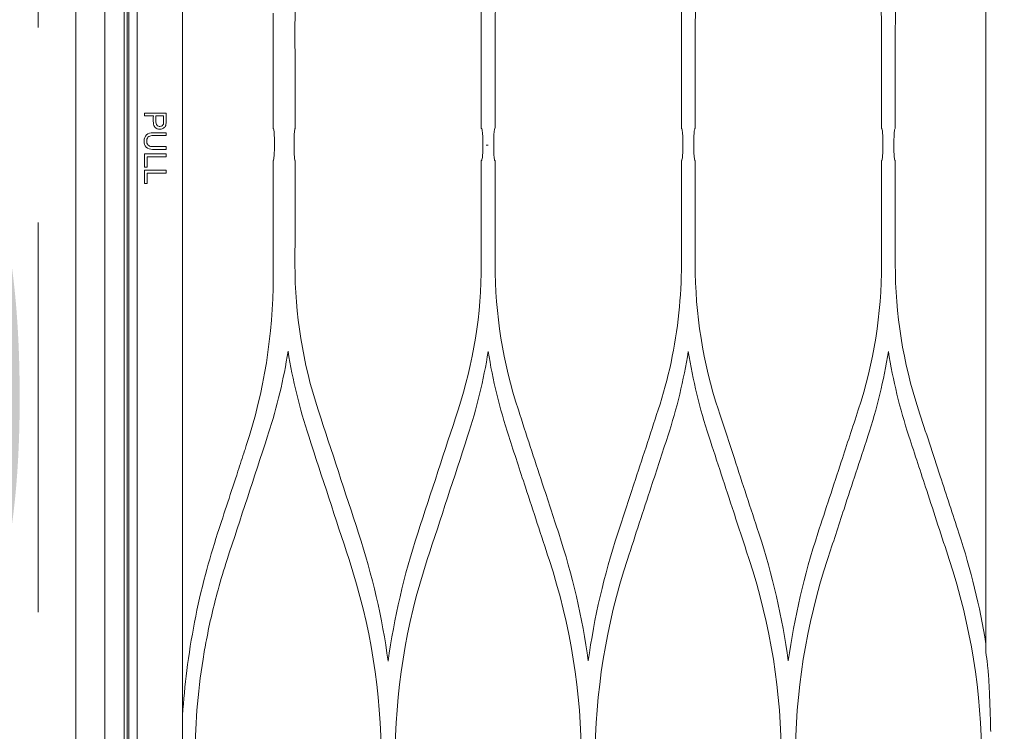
# Model space of a CAD drawing. Header units: inches. Extents: x 0 to 77643, y -44170 to 0.
# Tile 124 of 159: x 72444 to 72463, y -38190 to -38177. Entities that reach past the tile are written whole.
import ezdxf

# ---------------------------------------------------------------- set-up
doc = ezdxf.new("R2010")
doc.units = ezdxf.units.IN
doc.header["$MEASUREMENT"] = 0
doc.linetypes.add('HIDDEN', pattern=[0.375, 0.25, -0.125])
doc.layers.get('0').update_dxf_attribs({"lineweight": 0})
doc.layers.get('Defpoints').update_dxf_attribs({"lineweight": 0})
for name, color, linetype, lineweight in [('p--drzwi', 125, 'Continuous', 0), ('p--klimatyzator', 30, 'Continuous', 15), ('p--opis drzwi', 252, 'Continuous', 0), ('p--podciąg', 61, 'Continuous', 0), ('p--wymiary-1-50', 5, 'Continuous', 0)]:
    doc.layers.add(name, color=color, linetype=linetype, lineweight=lineweight)
doc.styles.add('1-50', font='arial.ttf', dxfattribs={"width": 0.75, "height": 12.5})
doc.styles.add('STYL-1', font='arial.ttf', dxfattribs={"width": 0.75})
doc.dimstyles.new('1-50', dxfattribs={"dimtxt": 12.5, "dimasz": 5, "dimexe": 5, "dimexo": 5, "dimgap": 0.09, "dimtad": 0, "dimdsep": 46, "dimtxsty": '1-50', "dimblk": 'OBLIQUE', "dimcen": 0.09, "dimadec": 0, "dimazin": 0, "dimtfac": 1, "dimtdec": 4, "dimtix": 1, "dimtofl": 0, "dimtmove": 2, "dimatfit": 3, "dimldrblk": 'OBLIQUE', "dimfxl": 5, "dimfxlon": 1, "dimtvp": 0.8, "dimtolj": 1, "dimtzin": 0, "dimarcsym": 0})

# ---------------------------------------------------------------- blocks, each defined once
blk = doc.blocks.new('drzwi-90-100')
blk.add_arc((10.8, 3.225), 84.153, 359.52334, 90.47666)
blk = doc.blocks.new('_OBLIQUE')
at = {"color": 0, "linetype": 'ByBlock', "lineweight": -2}
for p, q in [((-0.5, -0.5), (0.5, 0.5)), ((0, 0), (0, 0))]:
    blk.add_line(p, q, dxfattribs=at)
blk = doc.blocks.new('*D1900')
at = {"layer": 'Defpoints', "color": 0}
for p in [(72444.621, -38105.971), (72914.83, -38105.971), (72909.83, -38367.321)]:
    blk.add_point(p, dxfattribs=at)
at = {"layer": 'p--wymiary-1-50', "color": 0, "linetype": 'Continuous', "lineweight": -2}
for p, q in [((72909.83, -38105.971), (72919.83, -38105.971)), ((72914.83, -38367.321), (72914.83, -38105.971)), ((72914.83, -38367.321), (72919.83, -38367.321))]:
    blk.add_line(p, q, dxfattribs=at)
at = {"layer": 'p--wymiary-1-50', "color": 0, "lineweight": -2, "xscale": 5, "yscale": 5, "zscale": 5}
for p, rotation in [((72914.83, -38105.971), 90), ((72914.83, -38367.321), 270)]:
    blk.add_blockref('_OBLIQUE', p, dxfattribs=dict(at, rotation=rotation))
at = {"layer": 'p--wymiary-1-50', "color": 0, "linetype": 'Continuous', "ltscale": 12, "insert": (72904.62, -38236.646), "char_height": 12.5, "attachment_point": 5, "rotation": 90, "style": '1-50'}
blk.add_mtext('\\A1;261.35', dxfattribs=at)
blk = doc.blocks.new('A$C66B7A3C4')
at = {"layer": 'p--klimatyzator', "lineweight": 15}
for p, q in [((0.557, 85.44), (0.557, 43.5)), ((0.932, 43.5), (0.932, 85.44)), ((0.987, 1.56), (0.987, 85.44)), ((1.019, 84.083), (1.019, 2.917)), ((1.18, 3.822), (1.18, 83.178)), ((2.055, 83.178), (2.055, 57.846)), ((17.501, 57.787), (17.501, 67.396)), ((3.796, 60.187), (3.796, 57.973)), ((7.799, 59.933), (7.799, 57.973)), ((8.064, 57.973), (8.064, 59.933)), ((11.647, 59.933), (11.647, 57.973)), ((11.912, 57.973), (11.912, 59.933)), ((15.495, 59.933), (15.495, 57.973)), ((15.76, 57.973), (15.76, 59.933)), ((1.323, 58.21), (1.323, 58.264)), ((1.739, 57.885), (1.739, 57.832)), ((2.055, 57.557), (2.055, 57.765)), ((3.819, 57.765), (3.819, 57.557)), ((7.827, 57.557), (7.827, 57.765)), ((8.038, 57.765), (8.038, 57.557)), ((11.673, 57.557), (11.673, 57.765)), ((11.887, 57.765), (11.887, 57.557)), ((15.52, 57.557), (15.52, 57.765)), ((15.735, 57.765), (15.735, 57.557)), ((17.503, 57.557), (17.503, 57.765)), ((1.739, 57.62), (1.739, 57.567)), ((1.323, 57.226), (1.323, 57.48)), ((1.372, 57.426), (1.372, 57.226)), ((1.739, 57.48), (1.739, 57.426)), ((2.055, 57.477), (2.055, 29.523)), ((17.501, 47.894), (17.501, 57.536)), ((3.796, 57.35), (3.796, 55.102)), ((7.799, 57.349), (7.799, 55.357)), ((8.064, 55.357), (8.064, 57.349)), ((11.647, 57.349), (11.647, 55.357)), ((11.912, 55.357), (11.912, 57.349)), ((15.495, 57.349), (15.495, 55.357)), ((15.76, 55.357), (15.76, 57.349)), ((1.323, 56.912), (1.323, 57.165)), ((1.372, 57.111), (1.372, 56.912)), ((1.739, 57.165), (1.739, 57.111)), ((2.728, 50.18), (2.727, 50.181))]:
    blk.add_line(p, q, dxfattribs=at)
for points, knots in [([(0.003, 86.874), (0.003, 86.176), (0.003, 85.478), (0.003, 84.78), (0.003, 84.041), (0.003, 83.301), (0.003, 82.562), (0.003, 81.869), (0.003, 81.176), (0.003, 80.483), (0.003, 79.836), (0.003, 79.189), (0.003, 78.541), (0.003, 77.94), (0.003, 77.339), (0.003, 76.738), (0.003, 76.183), (0.003, 75.627), (0.003, 75.072), (0.003, 74.563), (0.003, 74.054), (0.003, 73.544), (0.003, 73.177), (0.003, 72.809), (0.003, 72.441), (0.003, 72.101), (0.003, 71.762), (0.003, 71.422), (0.003, 71.111), (0.003, 70.8), (0.003, 70.489), (0.003, 70.206), (0.003, 69.923), (0.003, 69.641), (0.003, 69.386), (0.003, 69.132), (0.003, 68.878), (0.003, 68.642), (0.003, 68.406), (0.003, 68.17), (0.003, 67.91), (0.003, 67.651), (0.003, 67.391), (0.003, 67.019), (0.003, 66.648), (0.003, 66.276), (0.003, 65.858), (0.003, 65.44), (0.003, 65.022), (0.003, 64.558), (0.003, 64.094), (0.003, 63.63), (0.003, 63.12), (0.003, 62.61), (0.003, 62.1), (0.003, 61.544), (0.003, 60.987), (0.003, 60.431), (0.003, 59.829), (0.003, 59.226), (0.003, 58.624), (0.003, 57.975), (0.003, 57.326), (0.003, 56.678), (0.003, 56.043), (0.003, 55.407), (0.003, 54.772), (0.003, 54.098), (0.003, 53.424), (0.003, 52.751), (0.003, 52.038), (0.003, 51.325), (0.003, 50.612), (0.003, 49.861), (0.003, 49.109), (0.003, 48.358), (0.003, 47.568), (0.003, 46.777), (0.003, 45.987), (0.003, 45.158), (0.003, 44.329), (0.003, 43.5)], [0, 0, 0, 0, 1, 1, 1, 2, 2, 2, 3, 3, 3, 4, 4, 4, 5, 5, 5, 6, 6, 6, 7, 7, 7, 8, 8, 8, 9, 9, 9, 10, 10, 10, 11, 11, 11, 12, 12, 12, 13, 13, 13, 14, 14, 14, 15, 15, 15, 16, 16, 16, 17, 17, 17, 18, 18, 18, 19, 19, 19, 20, 20, 20, 21, 21, 21, 22, 22, 22, 23, 23, 23, 24, 24, 24, 25, 25, 25, 26, 26, 26, 27, 27, 27, 27]), ([(4.662, 62.737), (4.594, 62.511), (4.526, 62.285), (4.469, 62.056), (4.412, 61.826), (4.366, 61.593), (4.329, 61.358), (4.304, 61.202), (4.283, 61.045), (4.266, 60.887), (4.249, 60.73), (4.236, 60.572), (4.228, 60.414), (4.22, 60.256), (4.218, 60.098), (4.215, 59.94)], [0, 0, 0, 0, 1, 1, 1, 2, 2, 2, 3, 3, 3, 4, 4, 4, 5, 5, 5, 5]), ([(7.799, 59.933), (7.797, 60.092), (7.794, 60.252), (7.787, 60.411), (7.779, 60.569), (7.766, 60.727), (7.749, 60.885), (7.733, 61.042), (7.712, 61.199), (7.687, 61.355), (7.662, 61.51), (7.633, 61.665), (7.6, 61.82), (7.567, 61.974), (7.53, 62.128), (7.489, 62.28), (7.446, 62.433), (7.399, 62.585), (7.352, 62.736)], [0, 0, 0, 0, 1, 1, 1, 2, 2, 2, 3, 3, 3, 4, 4, 4, 5, 5, 5, 6, 6, 6, 6]), ([(8.511, 62.736), (8.463, 62.584), (8.416, 62.432), (8.374, 62.278), (8.332, 62.125), (8.295, 61.971), (8.262, 61.816), (8.229, 61.661), (8.2, 61.506), (8.175, 61.35), (8.15, 61.195), (8.13, 61.038), (8.113, 60.881), (8.097, 60.724), (8.084, 60.567), (8.076, 60.409), (8.068, 60.25), (8.066, 60.091), (8.064, 59.933)], [0, 0, 0, 0, 1, 1, 1, 2, 2, 2, 3, 3, 3, 4, 4, 4, 5, 5, 5, 6, 6, 6, 6]), ([(12.359, 62.736), (12.312, 62.584), (12.265, 62.432), (12.222, 62.279), (12.181, 62.126), (12.144, 61.972), (12.111, 61.817), (12.078, 61.663), (12.049, 61.508), (12.024, 61.352), (11.999, 61.196), (11.978, 61.04), (11.962, 60.883), (11.945, 60.725), (11.932, 60.568), (11.924, 60.41), (11.917, 60.251), (11.914, 60.092), (11.912, 59.933)], [0, 0, 0, 0, 1, 1, 1, 2, 2, 2, 3, 3, 3, 4, 4, 4, 5, 5, 5, 6, 6, 6, 6]), ([(15.495, 59.933), (15.492, 60.092), (15.49, 60.251), (15.482, 60.41), (15.474, 60.568), (15.462, 60.726), (15.445, 60.883), (15.428, 61.04), (15.408, 61.197), (15.383, 61.352), (15.358, 61.508), (15.329, 61.663), (15.296, 61.818), (15.263, 61.973), (15.226, 62.126), (15.184, 62.279), (15.142, 62.432), (15.095, 62.584), (15.047, 62.736)], [0, 0, 0, 0, 1, 1, 1, 2, 2, 2, 3, 3, 3, 4, 4, 4, 5, 5, 5, 6, 6, 6, 6]), ([(16.207, 62.736), (16.16, 62.584), (16.113, 62.432), (16.071, 62.279), (16.029, 62.126), (15.992, 61.972), (15.959, 61.817), (15.926, 61.663), (15.897, 61.507), (15.872, 61.352), (15.847, 61.196), (15.826, 61.039), (15.81, 60.882), (15.793, 60.725), (15.78, 60.567), (15.773, 60.409), (15.765, 60.251), (15.763, 60.092), (15.76, 59.933)], [0, 0, 0, 0, 1, 1, 1, 2, 2, 2, 3, 3, 3, 4, 4, 4, 5, 5, 5, 6, 6, 6, 6]), ([(1.735, 58.049), (1.733, 58.036), (1.729, 58.022), (1.722, 58.01), (1.717, 58.001), (1.711, 57.992), (1.703, 57.985), (1.695, 57.978), (1.686, 57.972), (1.676, 57.967), (1.665, 57.962), (1.653, 57.958), (1.64, 57.956), (1.623, 57.953), (1.606, 57.954), (1.589, 57.957), (1.575, 57.96), (1.561, 57.965), (1.549, 57.972), (1.539, 57.978), (1.53, 57.985), (1.522, 57.994), (1.514, 58.003), (1.508, 58.013), (1.504, 58.024), (1.497, 58.042), (1.494, 58.061), (1.493, 58.08), (1.489, 58.123), (1.492, 58.166), (1.492, 58.21)], [0, 0, 0, 0, 1, 1, 1, 2, 2, 2, 3, 3, 3, 4, 4, 4, 5, 5, 5, 6, 6, 6, 7, 7, 7, 8, 8, 8, 9, 9, 9, 10, 10, 10, 10]), ([(1.541, 58.21), (1.541, 58.17), (1.539, 58.13), (1.541, 58.09), (1.542, 58.079), (1.544, 58.069), (1.547, 58.059), (1.549, 58.051), (1.552, 58.044), (1.556, 58.038), (1.56, 58.031), (1.566, 58.026), (1.572, 58.022), (1.578, 58.018), (1.584, 58.015), (1.59, 58.013), (1.6, 58.01), (1.61, 58.009), (1.62, 58.01), (1.63, 58.01), (1.641, 58.012), (1.651, 58.016), (1.658, 58.019), (1.664, 58.024), (1.669, 58.029), (1.675, 58.034), (1.68, 58.041), (1.683, 58.048), (1.684, 58.05), (1.685, 58.053), (1.686, 58.056)], [0, 0, 0, 0, 1, 1, 1, 2, 2, 2, 3, 3, 3, 4, 4, 4, 5, 5, 5, 6, 6, 6, 7, 7, 7, 8, 8, 8, 9, 9, 9, 10, 10, 10, 10]), ([(1.686, 58.056), (1.69, 58.071), (1.69, 58.086), (1.69, 58.101), (1.69, 58.116), (1.69, 58.13), (1.69, 58.145), (1.69, 58.167), (1.69, 58.188), (1.69, 58.21)], [0, 0, 0, 0, 1, 1, 1, 2, 2, 2, 3, 3, 3, 3]), ([(1.739, 58.264), (1.739, 58.244), (1.739, 58.225), (1.739, 58.205), (1.739, 58.186), (1.739, 58.166), (1.739, 58.147), (1.739, 58.114), (1.741, 58.081), (1.735, 58.049)], [0, 0, 0, 0, 1, 1, 1, 2, 2, 2, 3, 3, 3, 3]), ([(3.819, 57.765), (3.819, 57.787), (3.819, 57.809), (3.818, 57.829), (3.817, 57.849), (3.816, 57.868), (3.815, 57.885), (3.813, 57.903), (3.812, 57.918), (3.81, 57.931), (3.807, 57.945), (3.805, 57.955), (3.803, 57.962), (3.8, 57.969), (3.798, 57.972), (3.796, 57.973)], [0, 0, 0, 0, 1, 1, 1, 2, 2, 2, 3, 3, 3, 4, 4, 4, 5, 5, 5, 5]), ([(4.222, 57.973), (4.219, 57.973), (4.216, 57.969), (4.214, 57.961), (4.212, 57.953), (4.209, 57.94), (4.207, 57.924), (4.205, 57.909), (4.204, 57.89), (4.202, 57.869), (4.201, 57.849), (4.2, 57.826), (4.2, 57.803), (4.2, 57.79), (4.2, 57.778), (4.2, 57.765)], [0, 0, 0, 0, 1, 1, 1, 2, 2, 2, 3, 3, 3, 4, 4, 4, 5, 5, 5, 5]), ([(7.799, 57.973), (7.803, 57.973), (7.806, 57.969), (7.809, 57.96), (7.812, 57.951), (7.815, 57.937), (7.818, 57.919), (7.82, 57.903), (7.823, 57.882), (7.824, 57.859), (7.825, 57.839), (7.826, 57.815), (7.827, 57.792), (7.827, 57.783), (7.827, 57.774), (7.827, 57.765)], [0, 0, 0, 0, 1, 1, 1, 2, 2, 2, 3, 3, 3, 4, 4, 4, 5, 5, 5, 5]), ([(8.038, 57.765), (8.038, 57.788), (8.038, 57.812), (8.039, 57.834), (8.04, 57.855), (8.042, 57.876), (8.043, 57.894), (8.045, 57.912), (8.047, 57.928), (8.05, 57.94), (8.052, 57.953), (8.055, 57.962), (8.058, 57.968), (8.06, 57.972), (8.062, 57.973), (8.064, 57.973)], [0, 0, 0, 0, 1, 1, 1, 2, 2, 2, 3, 3, 3, 4, 4, 4, 5, 5, 5, 5]), ([(11.647, 57.973), (11.65, 57.973), (11.653, 57.969), (11.656, 57.961), (11.659, 57.953), (11.661, 57.94), (11.664, 57.924), (11.666, 57.909), (11.668, 57.89), (11.67, 57.869), (11.671, 57.848), (11.672, 57.826), (11.673, 57.803), (11.673, 57.79), (11.673, 57.778), (11.673, 57.765)], [0, 0, 0, 0, 1, 1, 1, 2, 2, 2, 3, 3, 3, 4, 4, 4, 5, 5, 5, 5]), ([(11.887, 57.765), (11.887, 57.789), (11.887, 57.812), (11.888, 57.834), (11.889, 57.856), (11.89, 57.877), (11.892, 57.895), (11.894, 57.913), (11.896, 57.929), (11.899, 57.942), (11.901, 57.954), (11.904, 57.963), (11.906, 57.968), (11.908, 57.972), (11.91, 57.973), (11.912, 57.973)], [0, 0, 0, 0, 1, 1, 1, 2, 2, 2, 3, 3, 3, 4, 4, 4, 5, 5, 5, 5]), ([(15.495, 57.973), (15.497, 57.973), (15.5, 57.969), (15.503, 57.961), (15.506, 57.953), (15.509, 57.941), (15.511, 57.926), (15.513, 57.912), (15.515, 57.893), (15.517, 57.873), (15.518, 57.853), (15.519, 57.831), (15.52, 57.808), (15.52, 57.794), (15.52, 57.78), (15.52, 57.765)], [0, 0, 0, 0, 1, 1, 1, 2, 2, 2, 3, 3, 3, 4, 4, 4, 5, 5, 5, 5]), ([(15.735, 57.765), (15.735, 57.789), (15.735, 57.812), (15.736, 57.834), (15.737, 57.856), (15.739, 57.877), (15.74, 57.895), (15.742, 57.913), (15.744, 57.929), (15.747, 57.942), (15.749, 57.954), (15.752, 57.963), (15.755, 57.968), (15.756, 57.972), (15.758, 57.973), (15.76, 57.973)], [0, 0, 0, 0, 1, 1, 1, 2, 2, 2, 3, 3, 3, 4, 4, 4, 5, 5, 5, 5]), ([(1.739, 57.567), (1.652, 57.567), (1.565, 57.564), (1.478, 57.567), (1.434, 57.569), (1.388, 57.577), (1.357, 57.608), (1.326, 57.639), (1.315, 57.685), (1.316, 57.728), (1.316, 57.772), (1.327, 57.818), (1.359, 57.848), (1.391, 57.877), (1.438, 57.884), (1.481, 57.885), (1.567, 57.888), (1.653, 57.885), (1.739, 57.885)], [0, 0, 0, 0, 1, 1, 1, 2, 2, 2, 3, 3, 3, 4, 4, 4, 5, 5, 5, 6, 6, 6, 6]), ([(1.739, 57.832), (1.686, 57.832), (1.633, 57.832), (1.58, 57.832), (1.527, 57.832), (1.472, 57.84), (1.422, 57.823), (1.396, 57.814), (1.377, 57.792), (1.37, 57.766), (1.363, 57.741), (1.363, 57.713), (1.37, 57.687), (1.376, 57.661), (1.395, 57.639), (1.42, 57.63), (1.445, 57.622), (1.472, 57.62), (1.499, 57.62)], [0, 0, 0, 0, 1, 1, 1, 2, 2, 2, 3, 3, 3, 4, 4, 4, 5, 5, 5, 6, 6, 6, 6]), ([(2.055, 57.765), (2.055, 57.788), (2.055, 57.812), (2.055, 57.834), (2.055, 57.838), (2.055, 57.842), (2.055, 57.846)], [0, 0, 0, 0, 1, 1, 1, 2, 2, 2, 2]), ([(2.055, 57.477), (2.055, 57.498), (2.055, 57.522), (2.055, 57.545), (2.055, 57.549), (2.055, 57.553), (2.055, 57.557)], [0, 0, 0, 0, 1, 1, 1, 2, 2, 2, 2]), ([(3.796, 57.35), (3.799, 57.351), (3.802, 57.357), (3.805, 57.367), (3.807, 57.377), (3.81, 57.392), (3.812, 57.412), (3.814, 57.429), (3.816, 57.451), (3.817, 57.475), (3.818, 57.496), (3.819, 57.519), (3.819, 57.543), (3.819, 57.548), (3.819, 57.552), (3.819, 57.557)], [0, 0, 0, 0, 1, 1, 1, 2, 2, 2, 3, 3, 3, 4, 4, 4, 5, 5, 5, 5]), ([(4.2, 57.557), (4.2, 57.535), (4.2, 57.512), (4.201, 57.49), (4.202, 57.469), (4.203, 57.449), (4.204, 57.431), (4.206, 57.413), (4.207, 57.397), (4.209, 57.385), (4.211, 57.372), (4.214, 57.362), (4.216, 57.356), (4.218, 57.352), (4.22, 57.349), (4.222, 57.349)], [0, 0, 0, 0, 1, 1, 1, 2, 2, 2, 3, 3, 3, 4, 4, 4, 5, 5, 5, 5]), ([(7.827, 57.557), (7.827, 57.536), (7.827, 57.514), (7.826, 57.493), (7.825, 57.473), (7.823, 57.453), (7.822, 57.436), (7.82, 57.418), (7.818, 57.403), (7.816, 57.39), (7.813, 57.376), (7.811, 57.366), (7.808, 57.359), (7.805, 57.353), (7.802, 57.349), (7.799, 57.349)], [0, 0, 0, 0, 1, 1, 1, 2, 2, 2, 3, 3, 3, 4, 4, 4, 5, 5, 5, 5]), ([(8.064, 57.349), (8.061, 57.349), (8.058, 57.354), (8.055, 57.361), (8.052, 57.369), (8.05, 57.381), (8.047, 57.396), (8.045, 57.411), (8.043, 57.429), (8.042, 57.45), (8.04, 57.469), (8.039, 57.492), (8.039, 57.515), (8.038, 57.529), (8.038, 57.543), (8.038, 57.557)], [0, 0, 0, 0, 1, 1, 1, 2, 2, 2, 3, 3, 3, 4, 4, 4, 5, 5, 5, 5]), ([(11.673, 57.557), (11.673, 57.535), (11.673, 57.512), (11.672, 57.491), (11.671, 57.469), (11.669, 57.449), (11.668, 57.431), (11.666, 57.413), (11.664, 57.398), (11.662, 57.385), (11.659, 57.372), (11.656, 57.362), (11.654, 57.356), (11.651, 57.352), (11.649, 57.349), (11.647, 57.349)], [0, 0, 0, 0, 1, 1, 1, 2, 2, 2, 3, 3, 3, 4, 4, 4, 5, 5, 5, 5]), ([(11.912, 57.349), (11.909, 57.349), (11.906, 57.353), (11.904, 57.361), (11.901, 57.369), (11.898, 57.38), (11.896, 57.395), (11.894, 57.41), (11.892, 57.427), (11.891, 57.447), (11.889, 57.467), (11.888, 57.489), (11.887, 57.512), (11.887, 57.527), (11.887, 57.542), (11.887, 57.557)], [0, 0, 0, 0, 1, 1, 1, 2, 2, 2, 3, 3, 3, 4, 4, 4, 5, 5, 5, 5]), ([(15.52, 57.557), (15.52, 57.534), (15.52, 57.511), (15.519, 57.489), (15.518, 57.468), (15.516, 57.447), (15.515, 57.429), (15.513, 57.411), (15.511, 57.395), (15.508, 57.383), (15.506, 57.37), (15.503, 57.361), (15.501, 57.355), (15.499, 57.351), (15.497, 57.349), (15.495, 57.349)], [0, 0, 0, 0, 1, 1, 1, 2, 2, 2, 3, 3, 3, 4, 4, 4, 5, 5, 5, 5]), ([(15.76, 57.349), (15.757, 57.349), (15.754, 57.354), (15.752, 57.361), (15.749, 57.369), (15.746, 57.381), (15.744, 57.395), (15.742, 57.41), (15.74, 57.428), (15.739, 57.448), (15.737, 57.468), (15.736, 57.49), (15.735, 57.513), (15.735, 57.527), (15.735, 57.542), (15.735, 57.557)], [0, 0, 0, 0, 1, 1, 1, 2, 2, 2, 3, 3, 3, 4, 4, 4, 5, 5, 5, 5]), ([(9.287, 50.181), (9.182, 50.503), (9.077, 50.825), (8.971, 51.147), (8.894, 51.381), (8.818, 51.615), (8.741, 51.85), (8.664, 52.084), (8.588, 52.319), (8.511, 52.553)], [0, 0, 0, 0, 1, 1, 1, 2, 2, 2, 3, 3, 3, 3]), ([(11.2, 52.553), (11.122, 52.315), (11.044, 52.076), (10.966, 51.838), (10.888, 51.6), (10.81, 51.362), (10.732, 51.124), (10.629, 50.809), (10.526, 50.495), (10.423, 50.181)], [0, 0, 0, 0, 1, 1, 1, 2, 2, 2, 3, 3, 3, 3]), ([(13.136, 50.181), (13.057, 50.42), (12.979, 50.66), (12.9, 50.9), (12.822, 51.139), (12.743, 51.379), (12.665, 51.618), (12.563, 51.93), (12.461, 52.241), (12.359, 52.553)], [0, 0, 0, 0, 1, 1, 1, 2, 2, 2, 3, 3, 3, 3]), ([(15.047, 52.553), (14.939, 52.221), (14.83, 51.89), (14.722, 51.558), (14.647, 51.329), (14.572, 51.099), (14.496, 50.869), (14.421, 50.64), (14.346, 50.41), (14.271, 50.181)], [0, 0, 0, 0, 1, 1, 1, 2, 2, 2, 3, 3, 3, 3]), ([(16.984, 50.181), (16.864, 50.547), (16.744, 50.913), (16.624, 51.279), (16.555, 51.491), (16.485, 51.704), (16.416, 51.916), (16.346, 52.128), (16.277, 52.341), (16.207, 52.553)], [0, 0, 0, 0, 1, 1, 1, 2, 2, 2, 3, 3, 3, 3]), ([(8.327, 52.047), (8.434, 51.72), (8.541, 51.393), (8.648, 51.065), (8.724, 50.834), (8.8, 50.602), (8.876, 50.37), (8.951, 50.138), (9.027, 49.906), (9.103, 49.674)], [0, 0, 0, 0, 1, 1, 1, 2, 2, 2, 3, 3, 3, 3]), ([(10.608, 49.674), (10.684, 49.908), (10.761, 50.142), (10.837, 50.376), (10.914, 50.609), (10.99, 50.843), (11.067, 51.077), (11.173, 51.4), (11.278, 51.723), (11.384, 52.047)], [0, 0, 0, 0, 1, 1, 1, 2, 2, 2, 3, 3, 3, 3]), ([(12.175, 52.047), (12.254, 51.803), (12.334, 51.56), (12.414, 51.316), (12.493, 51.072), (12.573, 50.829), (12.653, 50.585), (12.752, 50.282), (12.851, 49.978), (12.951, 49.674)], [0, 0, 0, 0, 1, 1, 1, 2, 2, 2, 3, 3, 3, 3]), ([(14.456, 49.674), (14.562, 49.998), (14.668, 50.322), (14.774, 50.646), (14.85, 50.88), (14.927, 51.113), (15.003, 51.346), (15.08, 51.58), (15.156, 51.813), (15.232, 52.046)], [0, 0, 0, 0, 1, 1, 1, 2, 2, 2, 3, 3, 3, 3]), ([(16.022, 52.046), (16.136, 51.698), (16.25, 51.35), (16.364, 51.002), (16.437, 50.781), (16.509, 50.56), (16.581, 50.338), (16.654, 50.117), (16.726, 49.896), (16.799, 49.674)], [0, 0, 0, 0, 1, 1, 1, 2, 2, 2, 3, 3, 3, 3]), ([(3.28, 51.867), (3.269, 51.834), (3.258, 51.801), (3.248, 51.768), (3.205, 51.637), (3.162, 51.506), (3.119, 51.375), (3.054, 51.176), (2.988, 50.977), (2.923, 50.778), (2.858, 50.579), (2.793, 50.38), (2.728, 50.181)], [0, 0, 0, 0, 1, 1, 1, 2, 2, 2, 3, 3, 3, 4, 4, 4, 4]), ([(2.292, 45.684), (2.292, 45.719), (2.292, 45.753), (2.292, 45.788), (2.292, 46.448), (2.344, 47.107), (2.448, 47.759), (2.468, 47.883), (2.489, 48.006), (2.513, 48.128)], [0, 0, 0, 0, 1, 1, 1, 2, 2, 2, 3, 3, 3, 3]), ([(17.532, 47.65), (17.536, 47.616), (17.54, 47.582), (17.543, 47.547), (17.553, 47.44), (17.56, 47.332), (17.565, 47.224)], [0, 0, 0, 0, 1, 1, 1, 2, 2, 2, 2]), ([(17.565, 47.224), (17.568, 47.171), (17.57, 47.118), (17.572, 47.065), (17.577, 46.948), (17.582, 46.83), (17.585, 46.713), (17.589, 46.599), (17.592, 46.485), (17.594, 46.37)], [0, 0, 0, 0, 1, 1, 1, 2, 2, 2, 3, 3, 3, 3])]:
    blk.add_open_spline(points, degree=3, knots=knots, dxfattribs=at)
for points in [[(11.2, 62.736), (11.513, 61.838), (11.665, 60.886), (11.647, 59.933)], [(4.222, 57.973), (4.219, 58.627), (4.217, 59.28), (4.215, 59.933)], [(1.323, 58.264), (1.462, 58.264), (1.601, 58.264), (1.739, 58.264)], [(1.492, 58.21), (1.436, 58.21), (1.379, 58.21), (1.323, 58.21)], [(1.69, 58.21), (1.64, 58.21), (1.591, 58.21), (1.541, 58.21)], [(4.2, 57.645), (4.2, 57.685), (4.2, 57.725), (4.2, 57.765)], [(17.501, 57.787), (17.502, 57.78), (17.503, 57.773), (17.503, 57.765)], [(1.499, 57.62), (1.579, 57.62), (1.659, 57.62), (1.739, 57.62)], [(4.2, 57.557), (4.2, 57.586), (4.2, 57.616), (4.2, 57.645)], [(7.931, 57.645), (7.919, 57.645), (7.907, 57.645), (7.895, 57.645)], [(1.323, 57.48), (1.462, 57.48), (1.601, 57.48), (1.739, 57.48)], [(1.739, 57.426), (1.617, 57.426), (1.494, 57.426), (1.372, 57.426)], [(17.503, 57.557), (17.503, 57.55), (17.502, 57.543), (17.501, 57.536)], [(1.372, 57.226), (1.355, 57.226), (1.339, 57.226), (1.323, 57.226)], [(4.215, 55.356), (4.217, 56.021), (4.22, 56.685), (4.222, 57.349)], [(1.323, 57.165), (1.462, 57.165), (1.601, 57.165), (1.739, 57.165)], [(1.739, 57.111), (1.617, 57.111), (1.494, 57.111), (1.372, 57.111)], [(1.372, 56.912), (1.355, 56.912), (1.339, 56.912), (1.323, 56.912)], [(4.662, 52.553), (4.366, 53.457), (4.216, 54.391), (4.215, 55.35)], [(7.799, 55.357), (7.799, 54.397), (7.649, 53.46), (7.352, 52.553)], [(8.511, 52.553), (8.214, 53.461), (8.064, 54.397), (8.064, 55.357)], [(11.647, 55.357), (11.647, 55.042), (11.631, 54.73), (11.598, 54.42)], [(12.359, 52.553), (12.061, 53.463), (11.912, 54.398), (11.912, 55.357)], [(15.495, 55.357), (15.495, 54.399), (15.345, 53.463), (15.047, 52.553)], [(16.207, 52.553), (15.909, 53.463), (15.76, 54.399), (15.76, 55.357)], [(3.796, 55.102), (3.796, 54.003), (3.62, 52.906), (3.28, 51.867)], [(11.598, 54.42), (11.529, 53.772), (11.397, 53.156), (11.2, 52.553)], [(3.703, 52.095), (3.871, 52.616), (3.998, 53.146), (4.083, 53.682)], [(4.083, 53.682), (4.172, 53.129), (4.304, 52.583), (4.48, 52.047)], [(7.536, 52.047), (7.711, 52.583), (7.843, 53.127), (7.931, 53.679)], [(7.931, 53.679), (8.019, 53.127), (8.151, 52.583), (8.327, 52.047)], [(11.384, 52.047), (11.559, 52.582), (11.691, 53.126), (11.779, 53.677)], [(11.779, 53.677), (11.867, 53.126), (11.999, 52.582), (12.175, 52.047)], [(15.232, 52.046), (15.408, 52.582), (15.539, 53.125), (15.627, 53.676)], [(15.627, 53.676), (15.715, 53.125), (15.847, 52.582), (16.022, 52.046)], [(5.439, 50.18), (5.18, 50.971), (4.921, 51.762), (4.662, 52.553)], [(7.352, 52.553), (7.093, 51.762), (6.835, 50.971), (6.576, 50.18)], [(3.688, 52.047), (3.693, 52.063), (3.698, 52.079), (3.703, 52.095)], [(2.911, 49.674), (3.17, 50.466), (3.429, 51.257), (3.688, 52.047)], [(4.48, 52.047), (4.738, 51.256), (4.997, 50.465), (5.256, 49.675)], [(6.759, 49.674), (7.018, 50.465), (7.277, 51.256), (7.536, 52.047)], [(3.28, 51.867), (3.28, 51.867), (3.28, 51.866), (3.28, 51.867)], [(2.728, 50.18), (2.642, 49.918), (2.564, 49.653), (2.493, 49.386)], [(2.728, 50.181), (2.728, 50.181), (2.728, 50.18), (2.728, 50.18)], [(6.007, 47.721), (5.892, 48.555), (5.702, 49.375), (5.439, 50.18)], [(6.576, 50.18), (6.312, 49.375), (6.122, 48.554), (6.007, 47.721)], [(9.855, 47.725), (9.74, 48.557), (9.551, 49.376), (9.287, 50.181)], [(10.423, 50.181), (10.16, 49.375), (9.97, 48.556), (9.855, 47.725)], [(13.703, 47.727), (13.588, 48.557), (13.399, 49.376), (13.136, 50.181)], [(14.271, 50.181), (14.008, 49.376), (13.818, 48.557), (13.703, 47.727)], [(17.502, 48.054), (17.385, 48.772), (17.213, 49.482), (16.984, 50.181)], [(2.737, 49.094), (2.79, 49.289), (2.848, 49.482), (2.911, 49.674)], [(5.256, 49.675), (5.667, 48.418), (5.876, 47.121), (5.876, 45.788)], [(6.139, 45.788), (6.139, 47.12), (6.348, 48.417), (6.759, 49.674)], [(9.103, 49.674), (9.515, 48.415), (9.723, 47.117), (9.723, 45.788)], [(9.988, 45.788), (9.988, 47.117), (10.195, 48.414), (10.608, 49.674)], [(12.951, 49.674), (13.364, 48.413), (13.571, 47.116), (13.571, 45.788)], [(13.836, 45.788), (13.836, 47.116), (14.043, 48.413), (14.456, 49.674)], [(16.799, 49.674), (17.212, 48.413), (17.419, 47.115), (17.419, 45.788)], [(2.493, 49.386), (2.335, 48.779), (2.215, 48.163), (2.136, 47.542)], [(2.513, 48.128), (2.575, 48.454), (2.649, 48.776), (2.737, 49.094)], [(17.532, 47.65), (17.523, 47.732), (17.512, 47.813), (17.501, 47.894)], [(2.055, 46.682), (2.073, 46.969), (2.101, 47.256), (2.136, 47.542)]]:
    blk.add_open_spline(points, degree=3, dxfattribs=at)

msp = doc.modelspace()

# ---------------------------------------------------------------- linework, layer by layer
at = {"layer": 'p--podciąg', "linetype": 'HIDDEN', "ltscale": 30}
msp.add_line((72444.62132, -38244.42054), (72444.62132, -38144.42054), dxfattribs=at)

# ---------------------------------------------------------------- block references
at = {"layer": 'p--drzwi', "rotation": 270}
msp.add_blockref('drzwi-90-100', (72436.67132, -38144.42054), dxfattribs=at)
at = {"layer": 'p--klimatyzator', "color": 2, "linetype": 'Continuous', "lineweight": 60}
msp.add_blockref('A$C66B7A3C4', (72445.34174, -38236.83219), dxfattribs=at)

# ---------------------------------------------------------------- texts
at = {"layer": 'p--opis drzwi', "lineweight": 0, "insert": (72430.20939, -38177.80657), "char_height": 12.5, "width": 17.2394955, "attachment_point": 1, "style": 'STYL-1'}
msp.add_mtext('90\\P200', dxfattribs=at)

# ---------------------------------------------------------------- dimensions: what is measured, and where the dimension line sits
at = {"layer": 'p--wymiary-1-50', "linetype": 'Continuous'}
dim = msp.add_linear_dim(base=(72914.83014, -38105.97054), p1=(72909.83014, -38367.32054), p2=(72444.62132, -38105.97054), angle=90, dimstyle='1-50', dxfattribs=at)
dim.commit()
dim.dimension.update_dxf_attribs({"geometry": '*D1900', "text_midpoint": (72904.62014, -38236.64554)})

doc.saveas('drawing.dxf')
